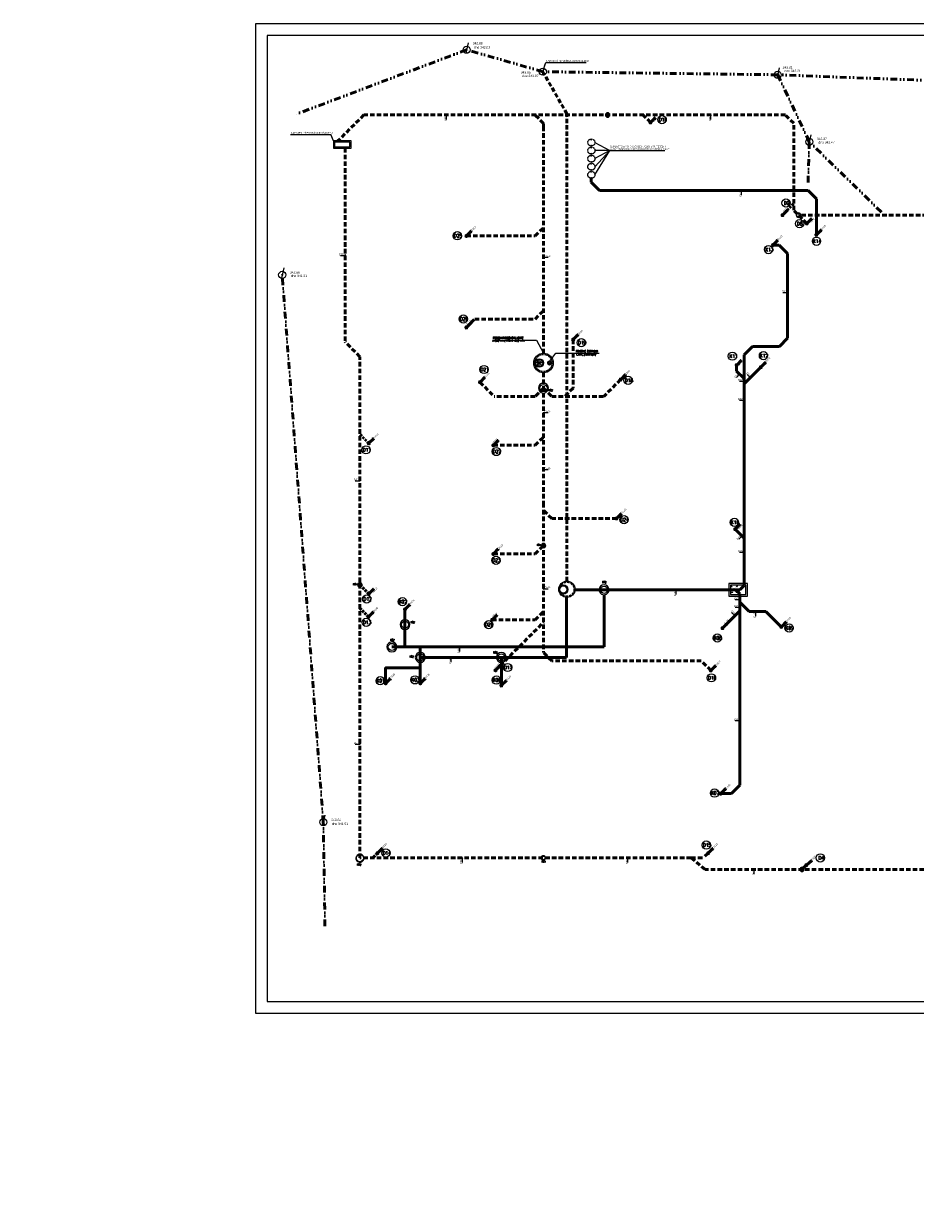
# Model space of a CAD drawing. Header units: millimetres. Extents: x 886281 to 2603493, y -207328 to 3107.
# Tile 20 of 24: x 1503531 to 1579183, y -207328 to -106763. Entities that reach past the tile are written whole.
import ezdxf
from ezdxf.enums import TextEntityAlignment as Align

# ---------------------------------------------------------------- set-up
doc = ezdxf.new("R2010")
doc.units = ezdxf.units.MM
doc.header["$LTSCALE"] = 15
for name, pattern in [('ACAD_ISO10W100', [18, 12, -3, 0, -3]), ('DASHED', [19.05, 12.7, -6.35]), ('DASHED2', [9.525, 6.35, -3.175]), ('DIVIDE', [31.75, 12.7, -6.35, 0, -6.35, 0, -6.35])]:
    doc.linetypes.add(name, pattern=pattern)
for name, color, linetype in [('1', 7, 'Continuous'), ('3', 7, 'Continuous'), ('53', 7, 'Continuous'), ('9', 7, 'Continuous'), ('BOVA_POPIS', 7, 'Continuous'), ('ZTI-kanal_pripojovaci-popis', 7, 'Continuous')]:
    doc.layers.add(name, color=color, linetype=linetype)
doc.layers.add('AA_FORMÁTY NETISK', color=40, linetype='Continuous', plot=False)
for name, color, linetype, lineweight in [('AA_FORMÁTY TISK', 7, 'Continuous', 15), ('AA_ROZPISKY', 7, 'Continuous', 15), ('Kóty_obecně', 7, 'Continuous', 25), ('ZTI-kan_st_destova', 71, 'Continuous', 50), ('ZTI-kan_st_splaskova', 12, 'Continuous', 50), ('ZTI-kanal_destova', 70, 'DASHED', 50), ('ZTI-kanal_splaskova', 32, 'Continuous', 50), ('ZTI-komponenty', 120, 'Continuous', 20), ('ZTI_popis', 191, 'Continuous', 15)]:
    doc.layers.add(name, color=color, linetype=linetype, lineweight=lineweight)
doc.styles.add('Popis', font='simplex.shx', dxfattribs={"width": 0.85, "height": 150})
doc.styles.get("Standard").update_dxf_attribs({"font": 'ic-simplex.shx', "width": 0.8})
doc.styles.add('TXT', font='TXT', dxfattribs={"height": 0.2})

# ---------------------------------------------------------------- blocks, each defined once
blk = doc.blocks.new('*U455')
at = {"color": 0, "linetype": 'ByBlock', "lineweight": -2}
for p, q in [((35.36, 35.36), (424.26, 424.26)), ((424.26, 424.26), (291.68, 344.71)), ((344.71, 291.68), (424.26, 424.26))]:
    blk.add_line(p, q, dxfattribs=at)
blk.add_circle((0, 0), 50, dxfattribs=at)
blk = doc.blocks.new('*U459')
at = {"color": 0, "linetype": 'ByBlock', "lineweight": -2}
for p, q in [((35.36, 35.36), (424.26, 424.26)), ((424.26, 424.26), (291.68, 344.71)), ((344.71, 291.68), (424.26, 424.26))]:
    blk.add_line(p, q, dxfattribs=at)
blk.add_circle((0, 0), 50, dxfattribs=at)
blk = doc.blocks.new('*U460')
at = {"color": 0, "linetype": 'ByBlock', "lineweight": -2}
for p, q in [((35.36, 35.36), (424.26, 424.26)), ((424.26, 424.26), (291.68, 344.71)), ((344.71, 291.68), (424.26, 424.26))]:
    blk.add_line(p, q, dxfattribs=at)
blk.add_circle((0, 0), 50, dxfattribs=at)
blk = doc.blocks.new('*U461')
at = {"color": 0, "linetype": 'ByBlock', "lineweight": -2}
for p, q in [((35.36, 35.36), (424.26, 424.26)), ((424.26, 424.26), (291.68, 344.71)), ((344.71, 291.68), (424.26, 424.26))]:
    blk.add_line(p, q, dxfattribs=at)
blk.add_circle((0, 0), 50, dxfattribs=at)
blk = doc.blocks.new('*U462')
at = {"color": 0, "linetype": 'ByBlock', "lineweight": -2}
for p, q in [((35.36, 35.36), (424.26, 424.26)), ((424.26, 424.26), (291.68, 344.71)), ((344.71, 291.68), (424.26, 424.26))]:
    blk.add_line(p, q, dxfattribs=at)
blk.add_circle((0, 0), 50, dxfattribs=at)
blk = doc.blocks.new('*U463')
at = {"color": 0, "linetype": 'ByBlock', "lineweight": -2}
for p, q in [((35.36, 35.36), (424.26, 424.26)), ((424.26, 424.26), (291.68, 344.71)), ((344.71, 291.68), (424.26, 424.26))]:
    blk.add_line(p, q, dxfattribs=at)
blk.add_circle((0, 0), 50, dxfattribs=at)
blk = doc.blocks.new('*U464')
at = {"color": 0, "linetype": 'ByBlock', "lineweight": -2}
for p, q in [((35.36, 35.36), (424.26, 424.26)), ((424.26, 424.26), (291.68, 344.71)), ((344.71, 291.68), (424.26, 424.26))]:
    blk.add_line(p, q, dxfattribs=at)
blk.add_circle((0, 0), 50, dxfattribs=at)
blk = doc.blocks.new('*U465')
at = {"color": 0, "linetype": 'ByBlock', "lineweight": -2}
for p, q in [((35.36, 35.36), (424.26, 424.26)), ((424.26, 424.26), (291.68, 344.71)), ((344.71, 291.68), (424.26, 424.26))]:
    blk.add_line(p, q, dxfattribs=at)
blk.add_circle((0, 0), 50, dxfattribs=at)
blk = doc.blocks.new('*U466')
at = {"color": 0, "linetype": 'ByBlock', "lineweight": -2}
for p, q in [((35.36, 35.36), (424.26, 424.26)), ((424.26, 424.26), (291.68, 344.71)), ((344.71, 291.68), (424.26, 424.26))]:
    blk.add_line(p, q, dxfattribs=at)
blk.add_circle((0, 0), 50, dxfattribs=at)
blk = doc.blocks.new('*U467')
at = {"color": 0, "linetype": 'ByBlock', "lineweight": -2}
for p, q in [((35.36, 35.36), (424.26, 424.26)), ((424.26, 424.26), (291.68, 344.71)), ((344.71, 291.68), (424.26, 424.26))]:
    blk.add_line(p, q, dxfattribs=at)
blk.add_circle((0, 0), 50, dxfattribs=at)
blk = doc.blocks.new('*U468')
at = {"color": 0, "linetype": 'ByBlock', "lineweight": -2}
for p, q in [((35.36, 35.36), (424.26, 424.26)), ((424.26, 424.26), (291.68, 344.71)), ((344.71, 291.68), (424.26, 424.26))]:
    blk.add_line(p, q, dxfattribs=at)
blk.add_circle((0, 0), 50, dxfattribs=at)
blk = doc.blocks.new('*U469')
at = {"color": 0, "linetype": 'ByBlock', "lineweight": -2}
for p, q in [((35.36, 35.36), (424.26, 424.26)), ((424.26, 424.26), (291.68, 344.71)), ((344.71, 291.68), (424.26, 424.26))]:
    blk.add_line(p, q, dxfattribs=at)
blk.add_circle((0, 0), 50, dxfattribs=at)
blk = doc.blocks.new('*U470')
at = {"color": 0, "linetype": 'ByBlock', "lineweight": -2}
for p, q in [((35.36, 35.36), (424.26, 424.26)), ((424.26, 424.26), (291.68, 344.71)), ((344.71, 291.68), (424.26, 424.26))]:
    blk.add_line(p, q, dxfattribs=at)
blk.add_circle((0, 0), 50, dxfattribs=at)
blk = doc.blocks.new('*U471')
at = {"color": 0, "linetype": 'ByBlock', "lineweight": -2}
for p, q in [((35.36, 35.36), (424.26, 424.26)), ((424.26, 424.26), (291.68, 344.71)), ((344.71, 291.68), (424.26, 424.26))]:
    blk.add_line(p, q, dxfattribs=at)
blk.add_circle((0, 0), 50, dxfattribs=at)
blk = doc.blocks.new('*U472')
at = {"color": 0, "linetype": 'ByBlock', "lineweight": -2}
for p, q in [((35.36, 35.36), (424.26, 424.26)), ((424.26, 424.26), (291.68, 344.71)), ((344.71, 291.68), (424.26, 424.26))]:
    blk.add_line(p, q, dxfattribs=at)
blk.add_circle((0, 0), 50, dxfattribs=at)
blk = doc.blocks.new('*U473')
at = {"color": 0, "linetype": 'ByBlock', "lineweight": -2}
for p, q in [((35.36, 35.36), (424.26, 424.26)), ((424.26, 424.26), (291.68, 344.71)), ((344.71, 291.68), (424.26, 424.26))]:
    blk.add_line(p, q, dxfattribs=at)
blk.add_circle((0, 0), 50, dxfattribs=at)
blk = doc.blocks.new('*U474')
at = {"color": 0, "linetype": 'ByBlock', "lineweight": -2}
for p, q in [((35.36, 35.36), (424.26, 424.26)), ((424.26, 424.26), (291.68, 344.71)), ((344.71, 291.68), (424.26, 424.26))]:
    blk.add_line(p, q, dxfattribs=at)
blk.add_circle((0, 0), 50, dxfattribs=at)
blk = doc.blocks.new('*U475')
at = {"color": 0, "linetype": 'ByBlock', "lineweight": -2}
for p, q in [((35.36, 35.36), (424.26, 424.26)), ((424.26, 424.26), (291.68, 344.71)), ((344.71, 291.68), (424.26, 424.26))]:
    blk.add_line(p, q, dxfattribs=at)
blk.add_circle((0, 0), 50, dxfattribs=at)
blk = doc.blocks.new('*U476')
at = {"color": 0, "linetype": 'ByBlock', "lineweight": -2}
for p, q in [((35.36, 35.36), (424.26, 424.26)), ((424.26, 424.26), (291.68, 344.71)), ((344.71, 291.68), (424.26, 424.26))]:
    blk.add_line(p, q, dxfattribs=at)
blk.add_circle((0, 0), 50, dxfattribs=at)
blk = doc.blocks.new('*U191', base_point=(-190, 0))
at = {"linetype": 'ByBlock'}
blk.add_circle((0, 0), 150, dxfattribs=at)
for start, end in [(0, 180), (180, 0)]:
    blk.add_arc((0, 0), 190, start, end, dxfattribs=at)
blk = doc.blocks.new('*U190', base_point=(-340, 0))
at = {"linetype": 'ByBlock'}
blk.add_circle((0, 0), 300, dxfattribs=at)
for start, end in [(0, 180), (180, 0)]:
    blk.add_arc((0, 0), 340, start, end, dxfattribs=at)
blk = doc.blocks.new('*U193')
at = {"color": 0, "linetype": 'ByBlock', "lineweight": -2}
for points in [[(286.1, 0), (65, 0)], [(309.21, 55.79), (152.87, 212.13)], [(365, 78.9), (365, 300)], [(420.79, 55.79), (577.13, 212.13)], [(665, 0), (443.9, 0)], [(152.87, -212.13), (309.21, -55.79)], [(365, -300), (365, -78.9)], [(577.13, -212.13), (420.79, -55.79)]]:
    blk.add_lwpolyline(points, dxfattribs=at)
for radius in [365, 300, 78.9]:
    blk.add_circle((365, 0), radius, dxfattribs=at)
blk = doc.blocks.new('*U48', base_point=(-420, 0))
at = {"linetype": 'ByBlock'}
blk.add_circle((0, 0), 300, dxfattribs=at)
for start, end in [(0, 180), (180, 0)]:
    blk.add_arc((0, 0), 420, start, end, dxfattribs=at)
blk = doc.blocks.new('*U477', base_point=(650, 200))
at = {"color": 0, "linetype": 'ByBlock', "lineweight": -2}
for p, q in [((1400, 500), (-100, 500)), ((-100, 500), (-100, -100)), ((0, 400), (0, 0)), ((1300, 400), (0, 400)), ((0, 0), (1300, 0)), ((1300, 0), (1300, 400)), ((1400, -100), (1400, 500)), ((-100, -100), (1400, -100))]:
    blk.add_line(p, q, dxfattribs=at)
blk = doc.blocks.new('*U478')
at = {"color": 0, "linetype": 'ByBlock', "lineweight": -2}
for p, q in [((35.36, 35.36), (424.26, 424.26)), ((424.26, 424.26), (291.68, 344.71)), ((344.71, 291.68), (424.26, 424.26))]:
    blk.add_line(p, q, dxfattribs=at)
blk.add_circle((0, 0), 50, dxfattribs=at)
blk = doc.blocks.new('*U479')
at = {"color": 0, "linetype": 'ByBlock', "lineweight": -2}
for p, q in [((35.36, 35.36), (424.26, 424.26)), ((424.26, 424.26), (291.68, 344.71)), ((344.71, 291.68), (424.26, 424.26))]:
    blk.add_line(p, q, dxfattribs=at)
blk.add_circle((0, 0), 50, dxfattribs=at)
blk = doc.blocks.new('*U480')
at = {"color": 0, "linetype": 'ByBlock', "lineweight": -2}
for p, q in [((35.36, 35.36), (424.26, 424.26)), ((424.26, 424.26), (291.68, 344.71)), ((344.71, 291.68), (424.26, 424.26))]:
    blk.add_line(p, q, dxfattribs=at)
blk.add_circle((0, 0), 50, dxfattribs=at)
blk = doc.blocks.new('*U481')
at = {"color": 0, "linetype": 'ByBlock', "lineweight": -2}
for p, q in [((35.36, 35.36), (424.26, 424.26)), ((424.26, 424.26), (291.68, 344.71)), ((344.71, 291.68), (424.26, 424.26))]:
    blk.add_line(p, q, dxfattribs=at)
blk.add_circle((0, 0), 50, dxfattribs=at)
blk = doc.blocks.new('*U482')
at = {"color": 0, "linetype": 'ByBlock', "lineweight": -2}
for p, q in [((35.36, 35.36), (424.26, 424.26)), ((424.26, 424.26), (291.68, 344.71)), ((344.71, 291.68), (424.26, 424.26))]:
    blk.add_line(p, q, dxfattribs=at)
blk.add_circle((0, 0), 50, dxfattribs=at)
blk = doc.blocks.new('*U483')
at = {"color": 0, "linetype": 'ByBlock', "lineweight": -2}
for p, q in [((35.36, 35.36), (424.26, 424.26)), ((424.26, 424.26), (291.68, 344.71)), ((344.71, 291.68), (424.26, 424.26))]:
    blk.add_line(p, q, dxfattribs=at)
blk.add_circle((0, 0), 50, dxfattribs=at)
blk = doc.blocks.new('*U484')
at = {"color": 0, "linetype": 'ByBlock', "lineweight": -2}
for p, q in [((35.36, 35.36), (424.26, 424.26)), ((424.26, 424.26), (291.68, 344.71)), ((344.71, 291.68), (424.26, 424.26))]:
    blk.add_line(p, q, dxfattribs=at)
blk.add_circle((0, 0), 50, dxfattribs=at)
blk = doc.blocks.new('*U485')
at = {"color": 0, "linetype": 'ByBlock', "lineweight": -2}
for p, q in [((35.36, 35.36), (424.26, 424.26)), ((424.26, 424.26), (291.68, 344.71)), ((344.71, 291.68), (424.26, 424.26))]:
    blk.add_line(p, q, dxfattribs=at)
blk.add_circle((0, 0), 50, dxfattribs=at)
blk = doc.blocks.new('*U486')
at = {"color": 0, "linetype": 'ByBlock', "lineweight": -2}
for p, q in [((35.36, 35.36), (424.26, 424.26)), ((424.26, 424.26), (291.68, 344.71)), ((344.71, 291.68), (424.26, 424.26))]:
    blk.add_line(p, q, dxfattribs=at)
blk.add_circle((0, 0), 50, dxfattribs=at)
blk = doc.blocks.new('*U487')
at = {"color": 0, "linetype": 'ByBlock', "lineweight": -2}
for p, q in [((35.36, 35.36), (424.26, 424.26)), ((424.26, 424.26), (291.68, 344.71)), ((344.71, 291.68), (424.26, 424.26))]:
    blk.add_line(p, q, dxfattribs=at)
blk.add_circle((0, 0), 50, dxfattribs=at)
blk = doc.blocks.new('*U488')
at = {"color": 0, "linetype": 'ByBlock', "lineweight": -2}
for p, q in [((35.36, 35.36), (424.26, 424.26)), ((424.26, 424.26), (291.68, 344.71)), ((344.71, 291.68), (424.26, 424.26))]:
    blk.add_line(p, q, dxfattribs=at)
blk.add_circle((0, 0), 50, dxfattribs=at)
blk = doc.blocks.new('*U489')
at = {"color": 0, "linetype": 'ByBlock', "lineweight": -2}
for p, q in [((35.36, 35.36), (424.26, 424.26)), ((424.26, 424.26), (291.68, 344.71)), ((344.71, 291.68), (424.26, 424.26))]:
    blk.add_line(p, q, dxfattribs=at)
blk.add_circle((0, 0), 50, dxfattribs=at)
blk = doc.blocks.new('*U490')
at = {"color": 0, "linetype": 'ByBlock', "lineweight": -2}
for p, q in [((35.36, 35.36), (424.26, 424.26)), ((424.26, 424.26), (291.68, 344.71)), ((344.71, 291.68), (424.26, 424.26))]:
    blk.add_line(p, q, dxfattribs=at)
blk.add_circle((0, 0), 50, dxfattribs=at)
blk = doc.blocks.new('*U49', base_point=(-420, 0))
at = {"linetype": 'ByBlock'}
blk.add_circle((0, 0), 300, dxfattribs=at)
for start, end in [(0, 180), (180, 0)]:
    blk.add_arc((0, 0), 420, start, end, dxfattribs=at)
blk = doc.blocks.new('*U47')
at = {"color": 0, "linetype": 'ByBlock', "lineweight": -2}
for centre, radius in [((690, 0), 690), ((390, 0), 390), ((390, 0), 300)]:
    blk.add_circle(centre, radius, dxfattribs=at)
at = {"color": 0, "linetype": 'DASHED', "lineweight": -2}
blk.add_circle((690, 0), 600, dxfattribs=at)
blk = doc.blocks.new('*U46', base_point=(0, 650))
at = {"color": 0, "linetype": 'ByBlock', "lineweight": -2}
for p, q in [((950, 1450), (-150, 1450)), ((-150, 1450), (-150, -150)), ((0, 1300), (0, 0)), ((800, 1300), (0, 1300)), ((800, 0), (800, 1300)), ((950, -150), (950, 1450)), ((0, 0), (800, 0)), ((-150, -150), (950, -150))]:
    blk.add_line(p, q, dxfattribs=at)
blk = doc.blocks.new('*U45')
at = {"linetype": 'DIVIDE'}
for p, q in [((0, 600), (600, 0)), ((0, 0), (600, 600))]:
    blk.add_line(p, q, dxfattribs=at)
blk.add_lwpolyline([(0, 0), (600, 0), (600, 600), (0, 600)], close=True, dxfattribs=at)
blk = doc.blocks.new('6$21')
at = {"layer": '9', "color": 5, "linetype": 'Continuous'}
blk.add_line((0, 2), (0, -1), dxfattribs=at)
blk.add_circle((0, 0), 1, dxfattribs=at)
blk = doc.blocks.new('1$09')
at = {"layer": '1', "color": 230, "linetype": 'Continuous'}
blk.add_circle((0, 0), 0.15, dxfattribs=at)

msp = doc.modelspace()

# ---------------------------------------------------------------- linework, layer by layer
at = {"layer": 'AA_FORMÁTY NETISK'}
msp.add_lwpolyline([(1641996, -106763), (1523196, -106763), (1523196, -190763), (1641996, -190763)], close=True, dxfattribs=at)
at = {"layer": 'AA_FORMÁTY TISK'}
msp.add_lwpolyline([(1640996, -107763), (1524196, -107763), (1524196, -189763), (1640996, -189763)], close=True, dxfattribs=at)
at = {"layer": 'ZTI-kan_st_destova', "lineweight": 15}
for centre in [(1557689, -114907), (1568212, -121985), (1569365, -123737), (1540329, -124767), (1540836, -131829), (1550845, -133840), (1542591, -136121), (1554814, -137038), (1532570, -142940), (1543638, -143084), (1554468, -148865), (1543604, -152316), (1532631, -155606), (1532596, -157584), (1542984, -157775), (1544598, -161419), (1561878, -162294), (1534265, -177169), (1561447, -176494), (1571122, -177582)]:
    msp.add_circle(centre, 350, dxfattribs=at)
at = {"layer": 'ZTI-kan_st_splaskova', "lineweight": 15}
for centre in [(1566730, -125941), (1570799, -125230), (1563665, -134990), (1566300, -134946), (1563837, -149093), (1535665, -155830), (1568477, -158065), (1562389, -158920), (1533782, -162541), (1536736, -162468), (1543640, -162488), (1562152, -172080)]:
    msp.add_circle(centre, 350, dxfattribs=at)
at = {"layer": 'ZTI-kanal_destova', "ltscale": 2}
for p, q in [((1568157, -114509), (1532397, -114509)), ((1560161, -177574), (1532058, -177581)), ((1561350, -178557), (1560161, -177574)), ((1629076, -178557), (1561350, -178557))]:
    msp.add_line(p, q, dxfattribs=at)
for points in [[(1532397, -114509), (1530191, -116716)], [(1547634, -115222), (1546927, -114515)], [(1556717, -115151), (1556074, -114509)], [(1568864, -115217), (1568157, -114509)], [(1547634, -134737), (1547634, -115222)], [(1547634, -115222), (1547634, -115571)], [(1568864, -122606), (1568864, -115217)], [(1530808, -117316), (1530808, -133781)], [(1569980, -123722), (1568864, -122606)], [(1628763, -123015), (1569273, -123015)], [(1546927, -124783), (1547634, -124075)], [(1541097, -124783), (1546927, -124783)], [(1546927, -131840), (1547634, -131133)], [(1541093, -132547), (1541800, -131840)], [(1541800, -131840), (1546927, -131840)], [(1550151, -133580), (1550150, -137697)], [(1532058, -135031), (1530808, -133781)], [(1532058, -177581), (1532058, -135031)], [(1547634, -136397), (1547634, -147466)], [(1542242, -137199), (1543448, -138404)], [(1547634, -137697), (1546927, -138404)], [(1547634, -137697), (1548341, -138404)], [(1550150, -137697), (1549443, -138404)], [(1554181, -136970), (1552747, -138404)], [(1546927, -138404), (1543448, -138404)], [(1548341, -138404), (1552747, -138404)], [(1543383, -142554), (1546927, -142554)], [(1546927, -142554), (1547634, -141847)], [(1547634, -147466), (1547634, -160151)], [(1548341, -148769), (1547634, -148062)], [(1553835, -148769), (1548341, -148769)], [(1543379, -151776), (1546927, -151776)], [(1546927, -151776), (1547634, -151069)], [(1546927, -157375), (1547634, -156668)], [(1543275, -157375), (1546927, -157375)], [(1543566, -161656), (1547634, -157588)], [(1548341, -160858), (1547634, -160151)], [(1561026, -160858), (1548341, -160858)], [(1561835, -161667), (1561026, -160858)], [(1560161, -177574), (1561209, -177574)], [(1561606, -177178), (1561209, -177574)], [(1569937, -178196), (1569576, -178557)]]:
    msp.add_lwpolyline(points, dxfattribs=at)
at = {"layer": 'ZTI-kanal_destova'}
for points in [[(1567913, -123011), (1568864, -122060)], [(1532821, -142390), (1532058, -141627)], [(1532821, -155163), (1532058, -154401)], [(1532791, -157121), (1532058, -156389)], [(1533546, -177178), (1533143, -177581)]]:
    msp.add_lwpolyline(points, dxfattribs=at)
at = {"layer": 'ZTI-kanal_pripojovaci-popis', "color": 2}
for p, q in [((1547579, -110839), (1547836, -110071)), ((1547836, -110071), (1551261, -110071)), ((1539406, -114903), (1539406, -114484)), ((1561837, -114903), (1561837, -114484)), ((1526173, -116178), (1529598, -116178)), ((1529808, -116716), (1529598, -116178)), ((1551999, -116850), (1553257, -117534)), ((1553257, -117534), (1551999, -118904)), ((1551999, -119589), (1553257, -117534)), ((1553257, -117534), (1551999, -118219)), ((1553257, -117534), (1551999, -117535)), ((1553257, -117534), (1557931, -117534)), ((1564444, -121309), (1564444, -120890)), ((1530414, -126435), (1530833, -126435)), ((1548025, -126617), (1547607, -126617)), ((1567957, -129570), (1568376, -129570)), ((1543335, -133626), (1547037, -133626)), ((1547037, -133626), (1547634, -134737)), ((1548088, -135528), (1548680, -134745)), ((1548680, -134745), (1552346, -134745)), ((1564008, -136793), (1564304, -136497)), ((1564907, -136532), (1565202, -136828)), ((1564261, -137096), (1564679, -137096)), ((1564261, -138718), (1564679, -138718)), ((1548025, -139811), (1547607, -139811)), ((1548025, -144635), (1547607, -144635)), ((1531665, -145559), (1532083, -145559)), ((1564200, -150532), (1564496, -150236)), ((1564261, -151640), (1564679, -151640)), ((1548025, -154755), (1547607, -154755)), ((1558889, -155216), (1558889, -154798)), ((1563898, -155649), (1564317, -155649)), ((1563596, -156748), (1563891, -157044)), ((1563898, -156303), (1564317, -156303)), ((1565647, -157053), (1565647, -156635)), ((1540534, -160062), (1540534, -159643)), ((1539815, -160959), (1539815, -160541)), ((1563898, -165917), (1564317, -165917)), ((1531665, -167924), (1532083, -167924)), ((1540756, -177973), (1540756, -177555)), ((1554805, -177973), (1554805, -177555)), ((1565519, -178951), (1565519, -178532))]:
    msp.add_line(p, q, dxfattribs=at)
at = {"layer": 'ZTI-kanal_pripojovaci-popis', "color": 3}
for p, q in [((1539361, -114465), (1539450, -114554)), ((1561793, -114465), (1561881, -114554)), ((1564400, -120871), (1564489, -120960)), ((1530852, -126391), (1530763, -126479)), ((1547588, -126573), (1547676, -126661)), ((1568395, -129525), (1568306, -129614)), ((1564286, -136453), (1564286, -136578)), ((1564699, -137052), (1564610, -137140)), ((1565247, -136810), (1565122, -136810)), ((1564699, -138673), (1564610, -138762)), ((1547588, -139767), (1547676, -139855)), ((1547588, -144590), (1547676, -144679)), ((1532103, -145514), (1532014, -145603)), ((1564478, -150191), (1564478, -150316)), ((1564699, -151596), (1564610, -151685)), ((1547588, -154711), (1547676, -154799)), ((1558844, -154779), (1558933, -154867)), ((1564336, -155605), (1564247, -155693)), ((1564336, -156258), (1564247, -156347)), ((1565603, -156616), (1565691, -156704)), ((1563936, -157026), (1563811, -157026)), ((1540490, -159624), (1540578, -159713)), ((1539771, -160522), (1539859, -160610)), ((1564336, -165873), (1564247, -165961)), ((1532103, -167880), (1532014, -167968)), ((1540712, -177535), (1540800, -177624)), ((1554761, -177535), (1554849, -177624)), ((1565475, -178513), (1565564, -178602))]:
    msp.add_line(p, q, dxfattribs=at)
at = {"layer": 'ZTI-kanal_splaskova', "linetype": 'ACAD_ISO10W100', "ltscale": 2}
for p, q in [((1549622, -114408), (1547579, -110839)), ((1549622, -154085), (1549622, -114408))]:
    msp.add_line(p, q, dxfattribs=at)
at = {"layer": 'ZTI-kanal_splaskova', "linetype": 'DIVIDE', "ltscale": 3}
for p, q in [((1570085, -120256), (1570187, -116785)), ((1528953, -174548), (1525463, -128085)), ((1529095, -183379), (1528953, -174548))]:
    msp.add_line(p, q, dxfattribs=at)
at = {"layer": 'ZTI-kanal_splaskova'}
for p, q in [((1552774, -155242), (1552774, -159668)), ((1537178, -160566), (1537178, -159668))]:
    msp.add_line(p, q, dxfattribs=at)
at = {"layer": 'ZTI-kanal_splaskova', "linetype": 'DIVIDE', "ltscale": 3}
for points in [[(1624599, -120598), (1624490, -114298), (1591920, -112016), (1567506, -111101), (1547579, -110839), (1541111, -108976), (1526481, -114511)], [(1576307, -122757), (1570187, -116785), (1567506, -111101)]]:
    msp.add_lwpolyline(points, dxfattribs=at)
at = {"layer": 'ZTI-kanal_splaskova'}
for points in [[(1551689, -120208), (1551689, -119844)], [(1552396, -120915), (1551689, -120208)], [(1570079, -120915), (1552396, -120915)], [(1570786, -121623), (1570079, -120915)], [(1570786, -124686), (1570786, -121623)], [(1567103, -125553), (1567643, -125553)], [(1568351, -126260), (1567643, -125553)], [(1568351, -126260), (1568351, -133470)], [(1567654, -134166), (1568351, -133470)], [(1564654, -134873), (1565362, -134166)], [(1567654, -134166), (1565362, -134166)], [(1564020, -135749), (1564020, -136249)], [(1564654, -134873), (1564654, -154470)], [(1564020, -136249), (1564654, -136884)], [(1566073, -135921), (1564654, -137340)], [(1563899, -149675), (1564654, -150431)], [(1564301, -154823), (1550310, -154823)], [(1563509, -154823), (1563509, -154823)], [(1564292, -155177), (1563938, -154823)], [(1564654, -154470), (1564301, -154823)], [(1549587, -155463), (1549587, -160566)], [(1564292, -155177), (1564292, -171419)], [(1565078, -156660), (1564292, -155873)], [(1535883, -156480), (1535883, -159668)], [(1562819, -158082), (1564292, -156609)], [(1565078, -156660), (1566507, -156660)], [(1567813, -157965), (1566507, -156660)], [(1534768, -159668), (1552774, -159668)], [(1537178, -162762), (1537178, -160566)], [(1537178, -160566), (1537178, -160566), (1549587, -160566)], [(1544063, -162938), (1544063, -160566)], [(1534236, -162762), (1534236, -161448), (1537178, -161448)], [(1563585, -172126), (1564292, -171419)], [(1562669, -172126), (1563585, -172126)]]:
    msp.add_lwpolyline(points, dxfattribs=at)
at = {"layer": 'ZTI-komponenty', "lineweight": 30}
for p, q in [((1548159, -135415), (1548017, -135641)), ((1548017, -135641), (1548281, -135630)), ((1548281, -135630), (1548146, -135415))]:
    msp.add_line(p, q, dxfattribs=at)
at = {"layer": 'ZTI-komponenty', "linetype": 'DASHED2'}
for centre, radius in [((1551699, -116850), 300), ((1551699, -117535), 300), ((1551699, -118219), 300), ((1551699, -118904), 300), ((1551699, -119589), 300), ((1547634, -135567), 730)]:
    msp.add_circle(centre, radius, dxfattribs=at)
at = {"layer": 'ZTI-komponenty'}
for centre, radius in [((1551689, -116612), 25), ((1551689, -117104), 25), ((1551689, -117297), 25), ((1551689, -117789), 25), ((1551689, -117982), 25), ((1551689, -118474), 25), ((1551689, -118666), 25), ((1551689, -119159), 25), ((1551689, -119351), 25), ((1551689, -119844), 25), ((1547634, -135567), 830)]:
    msp.add_circle(centre, radius, dxfattribs=at)
at = {"layer": 'ZTI-komponenty', "lineweight": 30}
msp.add_circle((1548146, -135565), 150, dxfattribs=at)

# ---------------------------------------------------------------- block references
at = {"layer": '1', "color": 230, "linetype": 'Continuous', "lineweight": 5, "xscale": 250.0000000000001, "yscale": 250.0000000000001, "zscale": 1000, "rotation": 167.528825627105}
for p in [(1541111, -108976), (1547579, -110839), (1567506, -111101), (1525463, -128085), (1528953, -174548)]:
    msp.add_blockref('1$09', p, dxfattribs=at)
at = {"layer": '9', "color": 5, "linetype": 'Continuous', "lineweight": 5, "xscale": 299.9981373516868, "yscale": 299.9981373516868, "zscale": 1000, "rotation": 347.5288256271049}
for p in [(1541111, -108976), (1547579, -110839), (1567506, -111101), (1570187, -116785), (1525463, -128085), (1528953, -174548)]:
    msp.add_blockref('6$21', p, dxfattribs=at)
at = {"layer": 'BOVA_POPIS', "color": 6, "linetype": 'Continuous', "lineweight": 5, "xscale": 250.0000000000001, "yscale": 250.0000000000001, "zscale": 1000, "rotation": 167.528825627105}
msp.add_blockref('1$09', (1570187, -116785), dxfattribs=at)
at = {"layer": 'ZTI-kan_st_destova'}
for name, p in [('*U461', (1556717, -115151)), ('*U460', (1567913, -123011)), ('*U459', (1569980, -123722)), ('*U475', (1541097, -124783)), ('*U470', (1541093, -132547)), ('*U469', (1550151, -133580)), ('*U468', (1554181, -136970)), ('*U471', (1542242, -137199)), ('*U462', (1532821, -142390)), ('*U472', (1543383, -142554)), ('*U474', (1553835, -148769)), ('*U473', (1543379, -151776)), ('*U463', (1532821, -155163)), ('*U464', (1532791, -157121)), ('*U476', (1543275, -157375)), ('*U479', (1543566, -161656)), ('*U467', (1561835, -161667)), ('*U465', (1533546, -177178)), ('*U466', (1561606, -177178))]:
    msp.add_blockref(name, p, dxfattribs=at)
at = {"layer": 'ZTI-kan_st_destova', "rotation": 355.6919533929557}
msp.add_blockref('*U455', (1569937, -178196), dxfattribs=at)
at = {"layer": 'ZTI-kan_st_splaskova'}
for name, p in [('*U490', (1570786, -124686)), ('*U489', (1567103, -125553)), ('*U487', (1564020, -135749)), ('*U488', (1566073, -135921)), ('*U486', (1563902, -149675)), ('*U480', (1535883, -156480)), ('*U484', (1562819, -158082)), ('*U485', (1567813, -157965)), ('*U478', (1534239, -162762)), ('*U481', (1537181, -162762)), ('*U482', (1544063, -162938)), ('*U483', (1562669, -172126))]:
    msp.add_blockref(name, p, dxfattribs=at)
at = {"layer": 'ZTI-komponenty'}
for name, p in [('*U191', (1552884, -114509)), ('*U477', (1530558, -117016)), ('*U191', (1569083, -123015)), ('*U193', (1546904, -135567)), ('*U191', (1547444, -151069)), ('*U191', (1531868, -154401)), ('*U49', (1535460, -157777)), ('*U49', (1534348, -159668)), ('*U49', (1536758, -160566)), ('*U49', (1543639, -160566)), ('*U191', (1547425, -177582)), ('*U191', (1569386, -178557))]:
    msp.add_blockref(name, p, dxfattribs=at)
for name, p, rotation in [('*U48', (1547215, -137700), 359.996634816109), ('*U47', (1548933, -154823), 4.003082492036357), ('*U48', (1552354, -154822), 359.996634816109), ('*U46', (1564159, -154423), 270), ('*U45', (1563509, -154423), 270), ('*U190', (1531720, -177581), 356.3086140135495)]:
    msp.add_blockref(name, p, dxfattribs=dict(at, rotation=rotation))

# ---------------------------------------------------------------- texts
at = {"layer": '3', "color": 46, "linetype": 'Continuous', "lineweight": 5, "style": 'TXT'}
for s, p in [('342.88 ', (1542087, -108530)), ('343.81 ', (1568389, -110575)), ('343.05 ', (1546166, -110997)), ('342.66 ', (1526582, -127977)), ('343.84 ', (1530086, -174453))]:
    msp.add_text(s, height=200, dxfattribs=at).set_placement(p, align=Align.CENTER)
at = {"layer": '53', "color": 56, "linetype": 'Continuous', "lineweight": 5, "style": 'TXT'}
for s, p in [('dno 342.03 ', (1542453, -108869)), ('dno 341.97 ', (1546557, -111291)), ('dno 342.21 ', (1568817, -110872)), ('343.87 ', (1571299, -116645)), ('dno 342.47 ', (1571691, -116941)), ('dno 341.21 ', (1526922, -128262)), ('dno 341.91 ', (1530402, -174784))]:
    msp.add_text(s, height=200, dxfattribs=at).set_placement(p, align=Align.CENTER)
at = {"layer": 'AA_ROZPISKY', "attachment_point": 1, "rotation": 359.99437}
for s, width, insert, char_height in [('\\pi473.33333;{\\W0.7;Lublaňská 1002/9, 120 00 Praha 2\\P\\pi420,t2420,2620;IČO: 29136440 | +420 736 630 021\\P\\pi736.66667,t2736.66667,4936.66667;www.ecoten.cz | info@ecoten.cz\\H1.2619x; }', 4800, (1496852, -189129), 200), ('\\pi1758.22222,t5678.22222;JTSK\\P\\pi545.77778,t4465.77778;± 0,00 = 343,48 m Bpv', 4000, (1482786, -192137), 186.67), ('\\pi1758.22222,t5678.22222;JTSK\\P\\pi545.77778,t4465.77778;± 0,00 = 343,48 m Bpv', 4000, (1245232, -193063), 186.67), ('\\pi1758.22222,t5678.22222;JTSK\\P\\pi545.77778,t4465.77778;± 0,00 = 343,48 m Bpv', 4000, (1325835, -200465), 186.67)]:
    msp.add_mtext_dynamic_manual_height_columns(s, width=width, gutter_width=150, heights=[0], dxfattribs=dict(at, insert=insert, char_height=char_height))
at = {"layer": 'Kóty_obecně', "char_height": 500, "attachment_point": 1}
for s, width, insert in [('\\W0.8;POZNÁMKY:\\P\\pi-1500,l2000,t2000;\\H250;-^IPŘIPOJOVACÍ POTRUBÍ KANALIZACE JE VEDENO VE SKLONU 3 % K ODPADNÍMU POTRUBÍ', 11997.19, (970767, -190304)), ('{\\Fc:\\program files\\ab studio\\cadkonplus 2018\\2018\\fonts\\ic-simplex|c238;POZNÁMKY:\\P\\pi-1500,l2000,t2000;\\H0.5x;-^IMEZISTŘEŠNÍ ŽLABY VYHŘÍVÁNY ELEKTRICKÝM KABELEM}', 20006.89, (1462279, -192943)), ('{\\Fc:\\program files\\ab studio\\cadkonplus 2018\\2018\\fonts\\ic-simplex|c238;POZNÁMKY:\\P\\pi-1500,l2000,t2000;\\H0.5x;-^IPŘIPOJOVACÍ POTRUBÍ KANALIZACE JE VEDENO VE SKLONU 3 % K ODPADNÍMU POTRUBÍ}', 20006.89, (1057764, -193681)), ('{\\Fc:\\program files\\ab studio\\cadkonplus 2018\\2018\\fonts\\ic-simplex|c238;POZNÁMKY:\\P\\pi-1500,l2000,t2000;\\H0.5x;-^IPŘIPOJOVACÍ POTRUBÍ KANALIZACE JE VEDENO VE SKLONU 3 % K ODPADNÍMU POTRUBÍ}', 19815.05, (1140934, -193659)), ('{\\Fc:\\program files\\ab studio\\cadkonplus 2018\\2018\\fonts\\ic-simplex|c238;POZNÁMKY:\\P\\pi-1500,l2000,t2000;\\H0.5x;-^IPŘIPOJOVACÍ POTRUBÍ KANALIZACE JE VEDENO VE SKLONU 3 % K ODPADNÍMU POTRUBÍ}', 20006.89, (1224725, -193856)), ('{\\Fc:\\program files\\ab studio\\cadkonplus 2018\\2018\\fonts\\ic-simplex|c238;POZNÁMKY:\\P\\pi-1500,l2000,t2000;\\H0.5x;-^IPŘIPOJOVACÍ POTRUBÍ KANALIZACE JE VEDENO VE SKLONU 3 % K ODPADNÍMU POTRUBÍ}', 20006.89, (1305327, -201239))]:
    msp.add_mtext_dynamic_manual_height_columns(s, width=width, gutter_width=500, heights=[0], dxfattribs=dict(at, insert=insert))
at = {"layer": 'ZTI-kan_st_destova', "lineweight": 15, "char_height": 300, "width": 4855.27, "attachment_point": 1, "style": 'Popis'}
for s, insert in [('\\fsimplex|b0|i0|c0|p0;\\W0.85;D10', (1557411, -114753)), ('\\fsimplex|b0|i0|c0|p0;\\W0.85;D9', (1568026, -121831)), ('\\fsimplex|b0|i0|c0|p0;\\W0.85;D8', (1569146, -123584)), ('\\fsimplex|b0|i0|c0|p0;\\W0.85;D25', (1540020, -124613)), ('\\fsimplex|b0|i0|c0|p0;\\W0.85;D20', (1540528, -131675)), ('\\fsimplex|b0|i0|c0|p0;\\W0.85;D19', (1550567, -133686)), ('\\fsimplex|b0|i0|c0|p0;\\W0.85;D21', (1542283, -135967)), ('\\fsimplex|b0|i0|c0|p0;\\W0.85;D18', (1554536, -136884)), ('\\fsimplex|b0|i0|c0|p0;\\W0.85;D11', (1532292, -142787)), ('\\fsimplex|b0|i0|c0|p0;\\W0.85;D22', (1543329, -142931)), ('\\fsimplex|b0|i0|c0|p0;\\W0.85;D24', (1554160, -148711)), ('\\fsimplex|b0|i0|c0|p0;\\W0.85;D23', (1543296, -152163)), ('\\fsimplex|b0|i0|c0|p0;\\W0.85;D12', (1532353, -155452)), ('\\fsimplex|b0|i0|c0|p0;\\W0.85;D13', (1532319, -157431)), ('\\fsimplex|b0|i0|c0|p0;\\W0.85;D26', (1542675, -157621)), ('\\fsimplex|b0|i0|c0|p0;\\W0.85;D17', (1544289, -161266)), ('\\fsimplex|b0|i0|c0|p0;\\W0.85;D16', (1561600, -162141)), ('\\fsimplex|b0|i0|c0|p0;\\W0.85;D15', (1561169, -176340)), ('\\fsimplex|b0|i0|c0|p0;\\W0.85;D14', (1533987, -177016)), ('\\fsimplex|b0|i0|c0|p0;\\W0.85;D4', (1570960, -177428))]:
    msp.add_mtext(s, dxfattribs=dict(at, insert=insert))
at = {"layer": 'ZTI-kan_st_splaskova', "lineweight": 15, "char_height": 300, "width": 4855.27, "attachment_point": 1, "style": 'Popis'}
for s, insert in [('\\fsimplex|b0|i0|c0|p0;\\W0.85;K14', (1570486, -125076)), ('\\fsimplex|b0|i0|c0|p0;\\W0.85;K13', (1566443, -125788)), ('\\fsimplex|b0|i0|c0|p0;\\W0.85;K11', (1563403, -134836)), ('\\fsimplex|b0|i0|c0|p0;\\W0.85;K12', (1565987, -134792)), ('\\fsimplex|b0|i0|c0|p0;\\W0.85;K10', (1563524, -148939)), ('\\fsimplex|b0|i0|c0|p0;\\W0.85;K02', (1535352, -155677)), ('\\fsimplex|b0|i0|c0|p0;\\W0.85;K08', (1562076, -158766)), ('\\fsimplex|b0|i0|c0|p0;\\W0.85;K09', (1568164, -157912)), ('\\fsimplex|b0|i0|c0|p0;\\W0.85;K01', (1533469, -162388)), ('\\fsimplex|b0|i0|c0|p0;\\W0.85;K03', (1536423, -162314)), ('\\fsimplex|b0|i0|c0|p0;\\W0.85;K06', (1543327, -162334)), ('\\fsimplex|b0|i0|c0|p0;\\W0.85;K07', (1561839, -171926))]:
    msp.add_mtext(s, dxfattribs=dict(at, insert=insert))
at = {"layer": 'ZTI-kanal_pripojovaci-popis', "color": 3, "width": 0.8}
for s, p in [('NAPOJENÍ NA VEŘEJNOU KANALIZACI', (1547865, -110005)), ('NAPOJENÍ PŘES STÁVAJÍCÍ ŠACHTU', (1526202, -116112)), ('5x PLASTOVÝ SUD O OBJEMU 220 l V SUTERÉNU', (1553286, -117276)), ('SUDY PROPOJENÉ SPOJKOU D25 VE SPODNÍ ČÁSTI', (1553286, -117494)), ('D315', (1530302, -126417)), ('D160', (1547732, -126567)), ('D110', (1567845, -129552)), ('D125', (1564149, -137078)), ('D125', (1564149, -138700)), ('D160', (1547732, -139761)), ('D160', (1547732, -144585)), ('D315', (1531553, -145541)), ('D160', (1564149, -151623)), ('D160', (1547732, -154705)), ('D125', (1563786, -155632)), ('D125', (1563786, -156285)), ('D110', (1563786, -165900)), ('D315', (1531553, -167907))]:
    msp.add_text(s, height=150, dxfattribs=at).set_placement(p)
for s, rotation, p in [('D315', 90, (1539388, -115015)), ('D315', 90, (1561820, -115015)), ('D150', 45, (1556957, -115217)), ('D110', 90, (1564427, -121421)), ('D110', 45, (1568054, -122792)), ('D150', 45, (1570304, -123704)), ('D110', 45, (1541608, -124353)), ('D110', 45, (1571260, -124269)), ('D110', 45, (1567590, -125147)), ('D110', 45, (1541163, -132351)), ('D110', 45, (1550640, -133179)), ('D125', 45, (1564245, -135825)), ('D110', 45, (1566565, -135486)), ('D150', 45, (1542725, -136799)), ('D110', 45, (1554676, -136569)), ('D125', 45, (1563916, -136861)), ('D110', 315, (1564839, -136440)), ('D110', 45, (1533316, -141982)), ('D110', 45, (1543420, -142399)), ('D110', 45, (1554350, -148345)), ('D125', 45, (1564186, -149683)), ('D125', 45, (1564108, -150599)), ('D110', 45, (1543880, -151371)), ('D110', 45, (1533212, -155059)), ('D125', 45, (1536358, -156052)), ('D160', 90, (1558871, -155329)), ('D100', 45, (1533281, -156710)), ('D110', 45, (1543381, -157169)), ('D125', 315, (1563528, -156657)), ('D125', 90, (1565630, -157166)), ('D125', 45, (1563030, -157767)), ('D125', 45, (1568293, -157547)), ('D160', 90, (1540517, -160174)), ('D160', 90, (1539798, -161072)), ('D110', 45, (1562340, -161251)), ('D110', 45, (1543591, -161507)), ('D125', 45, (1534728, -162335)), ('D125', 45, (1537673, -162354)), ('D110', 45, (1544564, -162532)), ('D110', 45, (1563172, -171723)), ('D110', 45, (1534028, -176761)), ('D110', 45, (1562103, -176763)), ('D315', 90, (1540738, -178085)), ('D315', 90, (1554788, -178085)), ('D150', 45, (1570445, -177823)), ('D315', 90, (1565502, -179063))]:
    msp.add_text(s, height=150, rotation=rotation, dxfattribs=at).set_placement(p)
at = {"layer": 'ZTI-komponenty', "char_height": 150, "width": 651.08, "attachment_point": 1, "style": 'Popis'}
for insert in [(1475586, -131531), (1490972, -131531), (1475586, -138380), (1490972, -138393), (1475586, -144780), (1490972, -144793), (1475586, -151180), (1490972, -151193), (1475586, -157580), (1490972, -157593), (1475586, -163980), (1490972, -163993), (1475586, -170380), (1490972, -170393)]:
    msp.add_mtext('\\pi211.65212;{\\fsimplex|b0|i0|c0|p2;2%}', dxfattribs=dict(at, insert=insert))
at = {"layer": 'ZTI_popis', "attachment_point": 1, "style": 'Popis'}
for s, insert, char_height, width in [('\\pi216.51086;{\\fsimplex|b0|i0|c0|p2;SV\\P\\pi126.9174;D110\\P}', (1485253, -132056), 150, 651.08), ('\\pi115.38518;{\\fsimplex|b0|i0|c238|p2;PODZEMNÍ BETONOVÁ NÁDRŽ \\P\\pi73.20631;Ø1630 mm, VÝŠKA 1500 mm}', (1543232, -133355), 150, 3000), ('\\pi641.17608;{\\fsimplex|b0|i0|c0|p2;1,1kW, 230V/50Hz}', (1549739, -134768), 150, 3000), ('\\pi530.3047;{\\fsimplex|b0|i0|c0|p2;PONORNÉ ČERPADLO}', (1549846, -134486), 150, 3000), ('\\pi216.51086;{\\fsimplex|b0|i0|c0|p2;SV\\P\\pi126.9174;D110\\P}', (1485253, -138453), 150, 651.08), ('\\pi163.35794;{\\fsimplex|b0|i0|c0|p2;RŠ2\\P}', (1547905, -137813), 150, 651.08), ('\\pi216.51086;{\\fsimplex|b0|i0|c0|p2;SV\\P\\pi126.9174;D110\\P}', (1485253, -144853), 150, 651.08), ('\\pi216.51086;{\\fsimplex|b0|i0|c0|p2;SV\\P\\pi126.9174;D110\\P}', (1485219, -151253), 150, 651.08), ('\\pi186.68826;{\\fsimplex|b0|i0|c0|p2;RŠ1\\P}', (1546875, -150943), 150, 651.08), ('\\pi186.68826;{\\fsimplex|b0|i0|c0|p2;RŠ1\\P}', (1531288, -154285), 150, 651.08), ('\\pi163.35794;{\\fsimplex|b0|i0|c0|p2;RŠ2}', (1552442, -154094), 150, 651.08), ('\\pi216.51086;{\\fsimplex|b0|i0|c0|p2;SV\\P\\pi126.9174;D110\\P}', (1485219, -157653), 150, 651.08), ('\\pi163.35794;{\\fsimplex|b0|i0|c0|p2;RŠ2}', (1536196, -157501), 150, 651.08), ('\\pi163.35794;{\\fsimplex|b0|i0|c0|p2;RŠ2}', (1534468, -159007), 150, 651.08), ('\\pi163.35794;{\\fsimplex|b0|i0|c0|p2;RŠ2}', (1536107, -160425), 150, 651.08), ('\\pi163.35794;{\\fsimplex|b0|i0|c0|p2;RŠ2}', (1543205, -160068), 150, 651.08), ('\\pi216.51086;{\\fsimplex|b0|i0|c0|p2;SV\\P\\pi126.9174;D110\\P}', (1485219, -164053), 150, 651.08), ('\\pi216.51086;{\\fsimplex|b0|i0|c0|p2;SV\\P\\pi126.9174;D110\\P}', (1485219, -170453), 150, 651.08), ('\\pi186.68826;{\\fsimplex|b0|i0|c0|p2;RŠ1\\P}', (1547295, -177821), 150, 651.08), ('\\pi163.35794;{\\fsimplex|b0|i0|c0|p2;RŠ2\\P}', (1531650, -178072), 150, 651.08), ('\\pi-44.7301;{\\fsimplex|b0|i0|c0|p2;RŠ1\\P}', (1581945, -185357), 400, 651.08), ('\\pi-106.94429;{\\fsimplex|b0|i0|c0|p2;RŠ\\fsimplex|b0|i0|c238|p2;2}', (1581945, -186357), 400, 651.08)]:
    msp.add_mtext(s, dxfattribs=dict(at, insert=insert, char_height=char_height, width=width))

doc.saveas('drawing.dxf')
